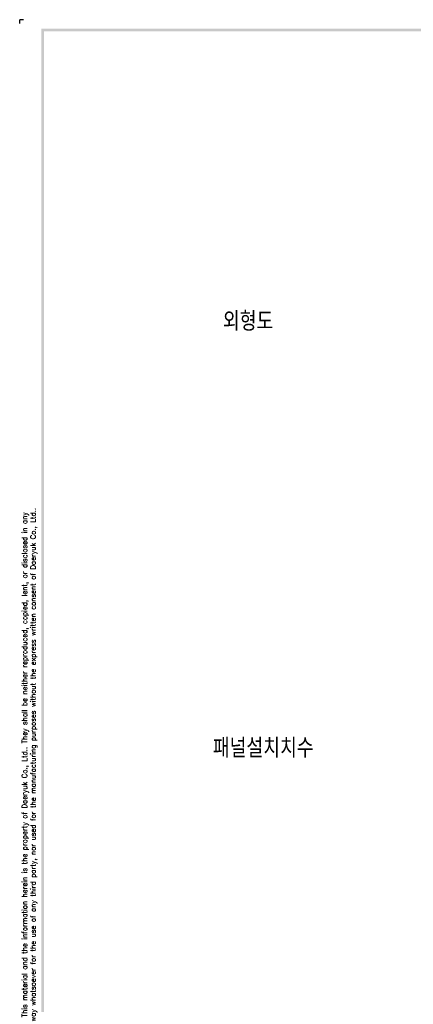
# Model space of a CAD drawing. Extents: x 2148 to 4002, y -907 to 1742.
# Tile 2 of 18: x 2346 to 2653, y 974 to 1742. Entities that reach past the tile are written whole.
import ezdxf

# ---------------------------------------------------------------- set-up
doc = ezdxf.new("R2010")
doc.units = 0
doc.header["$LTSCALE"] = 3
doc.header["$MEASUREMENT"] = 0
doc.layers.add('di', color=3, linetype='CONTINUOUS')
doc.layers.add('dwg', color=7, linetype='CONTINUOUS')
doc.styles.get("Standard").update_dxf_attribs({"font": 'romans.shx', "height": 4, "bigfont": 'ghs.shx'})

msp = doc.modelspace()

# ---------------------------------------------------------------- linework, layer by layer
at = {"layer": 'di'}
for p in [(2348.898, 1742), (2345.898, 1739)]:
    msp.add_line(p, (2345.898, 1742), dxfattribs=at)
at = {"layer": 'dwg'}
for points in [[(2362.898, 1735), (2364.898, 1733), (3994.898, 1735), (3992.898, 1733)], [(2362.898, 587), (2364.898, 588), (2362.898, 1735), (2364.898, 1733)]]:
    msp.add_trace(points, dxfattribs=at)

# ---------------------------------------------------------------- texts
at = {"layer": 'di', "char_height": 15, "attachment_point": 1}
for s, insert, width in [('{\\Fromans,hgs|c129;외형도}', (2504.486, 1514.248), 74.93994), ('{\\Fromans,hgs|c129;패널설치치수}', (2496.587, 1181.333), 135.45529)]:
    msp.add_mtext(s, dxfattribs=dict(at, insert=insert, width=width))
at = {"layer": 'di', "insert": (2353.631, 1158.66), "char_height": 4, "width": 437.53198, "attachment_point": 5, "rotation": 90}
msp.add_mtext('\\A1;This material and the information herein is the property of Daeryuk Co., Ltd.. They shall be neither reproduced, copied, lent, or disclosed in any\\Pway whatsoever for the use of any third party, nor used for the manufacturing purposes without the express written consent of Daeryuk Co., Ltd..', dxfattribs=at)

doc.saveas('drawing.dxf')
